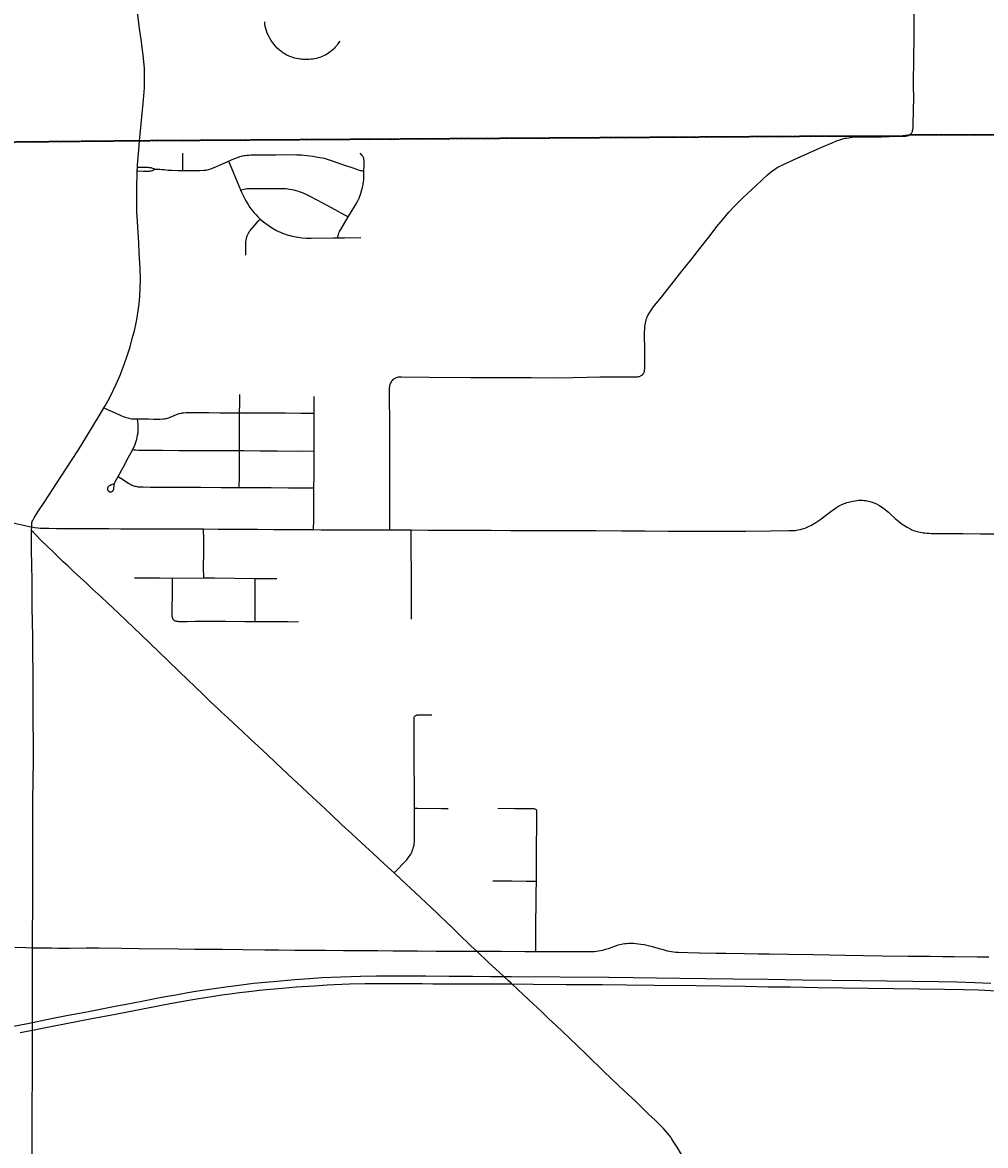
# Model space of a CAD drawing. Header units: feet. Extents: x 2113747 to 2516209, y 960708 to 1356798.
# Tile 37 of 92: x 2302517 to 2312483, y 1133823 to 1145448. Entities that reach past the tile are written whole.
import ezdxf

# ---------------------------------------------------------------- set-up
doc = ezdxf.new("R2010")
doc.units = ezdxf.units.FT
doc.header["$LTSCALE"] = 20
doc.header["$MEASUREMENT"] = 0
doc.linetypes.add('OhDOT_USTN3', pattern=[0.22, 0.165, -0.055])
for name, color, linetype in [('GM_X_County_Road', 3, 'Continuous'), ('GM_X_Interstate_Location', 251, 'Continuous'), ('GM_X_Interstate_Route', 1, 'Continuous'), ('GM_X_Township', 251, 'OhDOT_USTN3'), ('GM_X_Township_Road', 4, 'Continuous'), ('GM_X_Township_Subdivision', 4, 'Continuous')]:
    doc.layers.add(name, color=color, linetype=linetype)
doc.styles.add('Styledgn030', font='dgn030.shx')

msp = doc.modelspace()

# ---------------------------------------------------------------- linework, layer by layer
at = {"layer": 'GM_X_County_Road', "flags": 128}
for points in [[(2303707, 1143949), (2303708, 1143976), (2303721, 1144131), (2303729, 1144224), (2303745, 1144398), (2303768, 1144648), (2303779, 1144771), (2303781, 1144859), (2303781, 1144893), (2303780, 1144928), (2303779, 1144972), (2303775, 1145009), (2303765, 1145110), (2303745, 1145273), (2303729, 1145387), (2303714, 1145501), (2303690, 1145663), (2303670, 1145806)], [(2303359, 1141458), (2303372, 1141481), (2303418, 1141560), (2303457, 1141637), (2303488, 1141703), (2303528, 1141796), (2303569, 1141907), (2303602, 1141999), (2303630, 1142090), (2303657, 1142189), (2303675, 1142255), (2303694, 1142338), (2303705, 1142394), (2303716, 1142462), (2303725, 1142536), (2303731, 1142612), (2303735, 1142695), (2303737, 1142793), (2303735, 1142898), (2303726, 1143066), (2303720, 1143163), (2303706, 1143389), (2303702, 1143489), (2303700, 1143601), (2303700, 1143752), (2303703, 1143882), (2303704, 1143911)], [(2303704, 1143911), (2303707, 1143949)], [(2302613, 1140227), (2302613, 1140252), (2302615, 1140264), (2302619, 1140281), (2302625, 1140294), (2302639, 1140321), (2302677, 1140382), (2302747, 1140489), (2302870, 1140675), (2303026, 1140915), (2303096, 1141026), (2303183, 1141165), (2303322, 1141395), (2303359, 1141458)], [(2306540, 1140195), (2306712, 1140194), (2306836, 1140193), (2306951, 1140192), (2307151, 1140192), (2307256, 1140192), (2307367, 1140192), (2307567, 1140191), (2307737, 1140189), (2307882, 1140189), (2308095, 1140188), (2308285, 1140190), (2308446, 1140188), (2308721, 1140186), (2308958, 1140185), (2309203, 1140184), (2309370, 1140183), (2309623, 1140183), (2309793, 1140183), (2310003, 1140184), (2310259, 1140185), (2310448, 1140188), (2310493, 1140190), (2310512, 1140191), (2310526, 1140193), (2310542, 1140195), (2310568, 1140201), (2310585, 1140205), (2310602, 1140210), (2310617, 1140215), (2310630, 1140220), (2310645, 1140227), (2310658, 1140233), (2310675, 1140242), (2310693, 1140252), (2310727, 1140273), (2310768, 1140301), (2310881, 1140385), (2310932, 1140421), (2310962, 1140440), (2310991, 1140455), (2311005, 1140462), (2311020, 1140468), (2311035, 1140474), (2311048, 1140479), (2311064, 1140483), (2311080, 1140487), (2311096, 1140491), (2311114, 1140494), (2311133, 1140497), (2311153, 1140500), (2311169, 1140502), (2311185, 1140502), (2311200, 1140503), (2311214, 1140502), (2311228, 1140501), (2311243, 1140499), (2311257, 1140496), (2311272, 1140493), (2311300, 1140485), (2311327, 1140475), (2311354, 1140464), (2311380, 1140450), (2311416, 1140428), (2311445, 1140407), (2311465, 1140391), (2311480, 1140378), (2311504, 1140356), (2311547, 1140315), (2311581, 1140285), (2311610, 1140262), (2311637, 1140243), (2311671, 1140223), (2311709, 1140203), (2311722, 1140197), (2311737, 1140191), (2311762, 1140182), (2311776, 1140178), (2311790, 1140174), (2311806, 1140171), (2311823, 1140168), (2311839, 1140165), (2311856, 1140164), (2311875, 1140162), (2311895, 1140161), (2311923, 1140160), (2311954, 1140159), (2312049, 1140158), (2312253, 1140157), (2312430, 1140155), (2312649, 1140154)], [(2302402, 1140272), (2302527, 1140243), (2302585, 1140231), (2302613, 1140227)], [(2302621, 1135871), (2302622, 1136036), (2302623, 1136275), (2302625, 1136472), (2302625, 1136650), (2302626, 1136901), (2302626, 1137012), (2302626, 1137103), (2302625, 1137252), (2302626, 1137399), (2302628, 1137603), (2302631, 1137812), (2302631, 1137940), (2302630, 1138057), (2302629, 1138150), (2302629, 1138266), (2302628, 1138368), (2302629, 1138532), (2302629, 1138669), (2302626, 1138967), (2302623, 1139111), (2302621, 1139221), (2302618, 1139416), (2302617, 1139513), (2302616, 1139671), (2302613, 1139831), (2302611, 1139986), (2302610, 1140103), (2302612, 1140187)], [(2302612, 1140187), (2302613, 1140227)], [(2302613, 1140227), (2302646, 1140221), (2302676, 1140218), (2302701, 1140215), (2302728, 1140214), (2302790, 1140212), (2302869, 1140210), (2302921, 1140209), (2303025, 1140209), (2303155, 1140209), (2303277, 1140209), (2303411, 1140209), (2303535, 1140208), (2303729, 1140208), (2303850, 1140207), (2303952, 1140206), (2304195, 1140206), (2304392, 1140205)], [(2304392, 1140205), (2304542, 1140204), (2304693, 1140204), (2304949, 1140202), (2305120, 1140201), (2305264, 1140200), (2305431, 1140200), (2305530, 1140199)], [(2305530, 1140199), (2305608, 1140198), (2305778, 1140197), (2305858, 1140196), (2305988, 1140195), (2306104, 1140195), (2306230, 1140196), (2306320, 1140195)], [(2306320, 1140195), (2306407, 1140195), (2306540, 1140195)], [(2302621, 1135739), (2302621, 1135871)], [(2302620, 1134472), (2302621, 1134782), (2302621, 1134974), (2302621, 1135018), (2302622, 1135098), (2302622, 1135226), (2302622, 1135605), (2302621, 1135739)], [(2302613, 1133021), (2302613, 1133116), (2302615, 1133311), (2302617, 1133421), (2302617, 1133595), (2302617, 1133765), (2302616, 1133942), (2302616, 1134093), (2302619, 1134292), (2302620, 1134472)]]:
    msp.add_lwpolyline(points, dxfattribs=at)
at = {"layer": 'GM_X_Interstate_Route', "flags": 128}
for points in [[(2302239, 1135023), (2302551, 1135084), (2302622, 1135098), (2302767, 1135128), (2302990, 1135171), (2303182, 1135208), (2303356, 1135243), (2303476, 1135265), (2303647, 1135297), (2303786, 1135325), (2303903, 1135347), (2303998, 1135365), (2304103, 1135384), (2304227, 1135406), (2304331, 1135423), (2304478, 1135445), (2304622, 1135465), (2304755, 1135484), (2304909, 1135502), (2305112, 1135522), (2305335, 1135541), (2305487, 1135553), (2305616, 1135561), (2305810, 1135570), (2306015, 1135576), (2306181, 1135579), (2306325, 1135579), (2306461, 1135580), (2306691, 1135578), (2306932, 1135577), (2307173, 1135575), (2307360, 1135573), (2307499, 1135572), (2307574, 1135571), (2308585, 1135565), (2308837, 1135562), (2309320, 1135555), (2309586, 1135552), (2309871, 1135548), (2310229, 1135544), (2310590, 1135539), (2311194, 1135531), (2311732, 1135524), (2311996, 1135520), (2312185, 1135516), (2312372, 1135511), (2312538, 1135503)], [(2302492, 1134993), (2302621, 1135018), (2302829, 1135059), (2303235, 1135138), (2303480, 1135184), (2303779, 1135242), (2304046, 1135294), (2304238, 1135327), (2304342, 1135344), (2304477, 1135366), (2304579, 1135382), (2304666, 1135394), (2304764, 1135407), (2304859, 1135418), (2304969, 1135430), (2305081, 1135441), (2305205, 1135453), (2305349, 1135464), (2305538, 1135477), (2305670, 1135485), (2305742, 1135489), (2305900, 1135495), (2306060, 1135499), (2306185, 1135501), (2306300, 1135501), (2306520, 1135500), (2306655, 1135499), (2306763, 1135498), (2306881, 1135497), (2306953, 1135497), (2307088, 1135497), (2307196, 1135497), (2307347, 1135496), (2307409, 1135496)], [(2307409, 1135496), (2307511, 1135496), (2307581, 1135495), (2307803, 1135493), (2308144, 1135491), (2308521, 1135489), (2308768, 1135488), (2309054, 1135483), (2309490, 1135478), (2309996, 1135471), (2310235, 1135467), (2310465, 1135465), (2310747, 1135460), (2312060, 1135443), (2312257, 1135439), (2312411, 1135433), (2312602, 1135424), (2312756, 1135414), (2312929, 1135400), (2313112, 1135383), (2313259, 1135368), (2313455, 1135344), (2313598, 1135325), (2313771, 1135299)]]:
    msp.add_lwpolyline(points, dxfattribs=at)
at = {"layer": 'GM_X_Township', "flags": 128}
for points in [[(2298939, 1168800), (2299326, 1168799), (2299914, 1168806), (2309530, 1168867), (2311770, 1168875), (2313731, 1168875), (2318230, 1168931), (2322515, 1168974), (2325525, 1169000), (2325637, 1169002), (2325683, 1169008), (2328233, 1168990), (2328408, 1168989), (2328447, 1160090), (2328460, 1159751), (2328502, 1154821), (2328525, 1151478), (2328569, 1144728), (2328572, 1144328), (2328491, 1144330), (2323108, 1144286), (2321217, 1144269), (2318840, 1144268), (2315176, 1144280), (2311712, 1144286), (2311621, 1144272), (2311059, 1144273), (2303719, 1144224), (2299033, 1144176), (2299032, 1145317), (2299048, 1152561), (2299028, 1155428), (2298994, 1162899), (2298978, 1164715), (2298939, 1168800)], [(2299033, 1144176), (2303719, 1144224), (2311059, 1144273), (2311621, 1144272), (2311712, 1144286), (2315176, 1144280), (2318840, 1144268), (2321217, 1144269), (2323108, 1144286), (2328491, 1144330), (2328572, 1144328), (2328612, 1142470), (2328630, 1142401), (2328635, 1142304), (2328651, 1136742), (2328653, 1134141), (2328657, 1131227), (2328663, 1124950), (2328670, 1119253), (2328670, 1118495), (2325058, 1118507), (2321212, 1118516), (2314610, 1118563), (2311596, 1118575), (2308267, 1118589), (2305447, 1118586), (2305355, 1118577), (2305256, 1118586), (2302815, 1118637), (2300974, 1118651), (2299393, 1118653), (2299080, 1118654), (2299075, 1121792), (2299063, 1131449), (2299059, 1134619), (2299058, 1135376), (2299058, 1135395), (2299044, 1139886), (2299046, 1140060), (2299048, 1140210), (2299048, 1140750), (2299048, 1140868), (2299034, 1144014), (2299033, 1144176)]]:
    msp.add_lwpolyline(points, dxfattribs=at)
at = {"layer": 'GM_X_Township_Road', "flags": 128}
for points in [[(2311660, 1144273), (2311685, 1144280), (2311699, 1144287), (2311710, 1144295), (2311717, 1144302), (2311720, 1144308), (2311723, 1144313), (2311726, 1144321), (2311728, 1144329), (2311731, 1144342), (2311733, 1144356), (2311736, 1144412), (2311737, 1144524), (2311740, 1144684), (2311739, 1144776), (2311739, 1144901), (2311741, 1144989), (2311742, 1145062), (2311742, 1145134), (2311744, 1145239), (2311744, 1145488), (2311741, 1145629), (2311737, 1145722), (2311736, 1145743)], [(2306320, 1140195), (2306320, 1140217), (2306320, 1140334), (2306320, 1140471), (2306318, 1140675), (2306318, 1140799), (2306317, 1141039), (2306318, 1141144), (2306318, 1141344), (2306314, 1141531), (2306314, 1141579), (2306314, 1141635), (2306315, 1141654), (2306316, 1141668), (2306317, 1141677), (2306320, 1141688), (2306323, 1141701), (2306327, 1141710), (2306331, 1141720), (2306337, 1141731), (2306341, 1141737), (2306346, 1141743), (2306352, 1141751), (2306359, 1141757), (2306365, 1141762), (2306374, 1141768), (2306385, 1141773), (2306397, 1141777), (2306408, 1141779), (2306424, 1141780), (2306438, 1141780), (2306730, 1141778), (2307152, 1141774), (2307562, 1141773), (2307781, 1141772), (2307998, 1141771), (2308214, 1141774), (2308361, 1141776), (2308492, 1141779), (2308584, 1141780), (2308680, 1141780), (2308778, 1141780), (2308853, 1141780), (2308867, 1141780), (2308883, 1141781), (2308892, 1141782), (2308900, 1141784), (2308908, 1141787), (2308913, 1141790), (2308920, 1141793), (2308926, 1141797), (2308932, 1141801), (2308936, 1141805), (2308942, 1141813), (2308947, 1141820), (2308951, 1141828), (2308954, 1141838), (2308955, 1141850), (2308956, 1141862), (2308957, 1141879), (2308958, 1141901), (2308957, 1141990), (2308956, 1142086), (2308955, 1142187), (2308955, 1142223), (2308955, 1142239), (2308956, 1142282), (2308958, 1142301), (2308960, 1142317), (2308963, 1142336), (2308967, 1142352), (2308971, 1142370), (2308976, 1142383), (2308982, 1142399), (2308990, 1142415), (2309006, 1142443), (2309023, 1142470), (2309045, 1142500), (2309125, 1142600), (2309229, 1142732), (2309341, 1142873), (2309443, 1143001), (2309528, 1143108), (2309632, 1143244), (2309704, 1143335), (2309766, 1143410), (2309826, 1143483), (2309881, 1143544), (2309915, 1143579), (2309975, 1143635), (2310111, 1143759), (2310228, 1143870), (2310267, 1143904), (2310282, 1143916), (2310298, 1143928), (2310315, 1143939), (2310334, 1143949), (2310407, 1143986), (2310535, 1144044), (2310796, 1144161), (2310896, 1144203), (2310928, 1144216), (2310951, 1144226), (2310974, 1144234), (2310995, 1144241), (2311017, 1144247), (2311030, 1144249)], [(2311030, 1144249), (2311042, 1144252), (2311066, 1144255), (2311081, 1144258), (2311101, 1144260), (2311245, 1144263), (2311327, 1144265), (2311405, 1144266), (2311488, 1144267), (2311573, 1144270), (2311576, 1144270), (2311631, 1144271), (2311645, 1144271), (2311660, 1144273)], [(2306362, 1136646), (2306297, 1136706), (2306206, 1136791), (2306143, 1136848), (2306068, 1136918), (2306027, 1136955), (2305921, 1137054), (2305823, 1137144), (2305706, 1137256), (2305600, 1137353), (2305518, 1137429), (2305408, 1137533), (2305315, 1137620), (2305201, 1137727), (2305061, 1137859), (2304999, 1137918), (2304877, 1138031), (2304790, 1138112), (2304709, 1138188), (2304638, 1138253), (2304578, 1138308), (2304539, 1138346), (2304467, 1138414), (2304382, 1138496), (2304307, 1138567), (2304221, 1138652), (2304143, 1138727), (2304017, 1138847), (2303934, 1138926), (2303831, 1139027), (2303662, 1139188), (2303598, 1139250), (2303507, 1139337), (2303454, 1139387), (2303401, 1139437), (2303331, 1139502), (2303240, 1139586), (2303179, 1139643), (2303114, 1139703), (2303046, 1139766), (2302986, 1139822), (2302938, 1139866), (2302840, 1139962), (2302776, 1140024), (2302708, 1140090), (2302651, 1140148), (2302630, 1140168), (2302612, 1140187)], [(2306934, 1136108), (2306807, 1136229), (2306580, 1136442), (2306438, 1136574), (2306362, 1136646)], [(2307219, 1135834), (2307162, 1135888), (2307025, 1136019), (2306938, 1136104), (2306934, 1136108)], [(2302439, 1135877), (2302551, 1135873), (2302621, 1135871)], [(2302621, 1135871), (2302656, 1135869), (2302735, 1135869), (2302819, 1135868), (2302889, 1135867), (2303003, 1135867), (2303177, 1135868), (2303308, 1135868), (2303542, 1135867), (2303724, 1135863), (2304127, 1135858), (2304301, 1135855), (2304466, 1135855), (2304587, 1135855), (2304799, 1135852), (2305026, 1135849), (2305168, 1135848), (2305337, 1135846), (2305457, 1135845), (2305652, 1135844), (2305839, 1135843), (2305910, 1135842), (2306051, 1135842), (2306194, 1135841), (2306350, 1135840), (2306606, 1135838), (2306799, 1135836), (2306927, 1135835), (2307101, 1135834), (2307219, 1135834)], [(2307219, 1135834), (2307267, 1135834), (2307309, 1135834), (2307473, 1135834), (2307716, 1135832), (2307829, 1135833)], [(2307546, 1135527), (2307499, 1135572), (2307451, 1135616), (2307341, 1135719), (2307219, 1135834)], [(2307829, 1135833), (2307926, 1135833), (2308068, 1135832), (2308169, 1135832), (2308373, 1135831), (2308403, 1135831), (2308435, 1135833), (2308457, 1135835), (2308478, 1135838), (2308500, 1135841), (2308524, 1135846), (2308552, 1135855), (2308580, 1135864), (2308664, 1135893), (2308683, 1135899), (2308698, 1135903), (2308730, 1135910), (2308749, 1135913), (2308768, 1135914), (2308788, 1135916), (2308811, 1135916), (2308840, 1135916), (2308866, 1135914), (2308891, 1135912), (2308915, 1135909), (2308950, 1135904), (2308992, 1135895), (2309036, 1135884), (2309045, 1135881)], [(2309045, 1135881), (2309105, 1135864), (2309149, 1135851), (2309188, 1135840), (2309213, 1135834), (2309232, 1135830), (2309253, 1135827), (2309280, 1135825), (2309302, 1135823), (2309404, 1135821), (2309519, 1135819)], [(2309519, 1135819), (2309525, 1135819), (2309696, 1135815), (2309797, 1135814), (2309988, 1135811), (2310132, 1135808), (2310247, 1135807), (2310443, 1135803), (2310703, 1135799), (2310873, 1135797), (2311029, 1135794), (2311221, 1135791), (2311412, 1135788), (2311682, 1135784), (2311911, 1135782), (2312037, 1135781), (2312158, 1135779), (2312395, 1135777), (2312518, 1135775)], [(2307962, 1135137), (2307890, 1135206), (2307802, 1135289), (2307701, 1135383), (2307581, 1135495), (2307574, 1135502), (2307546, 1135527)], [(2309234, 1133895), (2309225, 1133909), (2309211, 1133930), (2309196, 1133949), (2309172, 1133975), (2309147, 1134002), (2309063, 1134085), (2308997, 1134149), (2308861, 1134282), (2308783, 1134356), (2308693, 1134438), (2308603, 1134524), (2308541, 1134582), (2308352, 1134767), (2308176, 1134936), (2308040, 1135064), (2307962, 1135137)], [(2309398, 1133631), (2309385, 1133652), (2309337, 1133731), (2309292, 1133805), (2309252, 1133868), (2309234, 1133895)]]:
    msp.add_lwpolyline(points, dxfattribs=at)
at = {"layer": 'GM_X_Township_Subdivision', "flags": 128}
for points in [[(2305802, 1145256), (2305778, 1145223), (2305769, 1145210), (2305759, 1145198), (2305750, 1145188), (2305741, 1145178), (2305732, 1145169), (2305720, 1145159), (2305710, 1145150), (2305700, 1145143), (2305689, 1145135), (2305673, 1145125), (2305656, 1145115), (2305641, 1145107), (2305627, 1145101), (2305610, 1145093), (2305594, 1145087), (2305576, 1145081), (2305559, 1145076), (2305543, 1145073), (2305523, 1145070), (2305504, 1145068), (2305483, 1145066), (2305465, 1145065), (2305449, 1145064), (2305434, 1145064), (2305419, 1145065), (2305404, 1145067), (2305390, 1145068), (2305375, 1145071), (2305354, 1145075), (2305335, 1145080), (2305316, 1145085), (2305298, 1145091), (2305284, 1145096), (2305271, 1145102), (2305259, 1145107), (2305245, 1145114), (2305232, 1145122), (2305219, 1145130), (2305208, 1145138), (2305196, 1145147), (2305182, 1145159), (2305174, 1145165), (2305154, 1145183), (2305136, 1145202), (2305121, 1145219), (2305107, 1145238), (2305090, 1145261), (2305076, 1145285), (2305062, 1145312), (2305051, 1145339), (2305042, 1145363), (2305035, 1145385), (2305030, 1145407), (2305026, 1145432), (2305024, 1145455)], [(2304175, 1143916), (2304176, 1143962), (2304176, 1144096)], [(2304649, 1144011), (2304705, 1144036), (2304754, 1144055), (2304768, 1144060), (2304783, 1144064), (2304795, 1144068), (2304808, 1144070), (2304823, 1144072), (2304839, 1144074), (2304859, 1144076), (2304881, 1144077), (2304947, 1144077), (2305144, 1144079), (2305252, 1144080), (2305358, 1144079), (2305380, 1144078), (2305404, 1144077), (2305463, 1144072), (2305521, 1144064), (2305573, 1144055), (2305638, 1144042), (2305682, 1144030), (2305732, 1144013), (2305838, 1143976), (2305937, 1143942), (2306011, 1143917), (2306022, 1143915), (2306033, 1143914), (2306051, 1143914)], [(2306051, 1143914), (2306053, 1143969), (2306052, 1144007), (2306052, 1144018), (2306051, 1144028), (2306050, 1144036), (2306048, 1144044), (2306045, 1144051), (2306043, 1144056), (2306039, 1144062), (2306036, 1144067), (2306013, 1144095)], [(2304175, 1143916), (2304353, 1143916), (2304395, 1143918), (2304405, 1143919), (2304418, 1143921), (2304430, 1143924), (2304442, 1143927), (2304465, 1143933), (2304492, 1143943), (2304519, 1143954), (2304649, 1144011)], [(2304649, 1144011), (2304662, 1143980), (2304703, 1143882), (2304775, 1143715)], [(2303704, 1143911), (2303716, 1143911), (2303770, 1143910), (2303794, 1143909), (2303817, 1143909), (2303827, 1143910), (2303837, 1143911), (2303845, 1143912), (2303852, 1143914), (2303863, 1143917), (2303869, 1143920), (2303875, 1143923), (2303879, 1143926), (2303883, 1143930)], [(2303707, 1143949), (2303716, 1143949), (2303769, 1143949), (2303792, 1143949), (2303816, 1143949), (2303825, 1143948), (2303835, 1143948), (2303844, 1143946), (2303853, 1143944), (2303864, 1143941), (2303871, 1143938), (2303876, 1143936), (2303880, 1143933), (2303883, 1143930)], [(2303883, 1143930), (2303909, 1143930), (2303937, 1143929), (2303959, 1143927), (2303982, 1143925), (2304024, 1143921), (2304066, 1143918), (2304125, 1143916), (2304175, 1143916)], [(2305888, 1143436), (2305912, 1143475), (2305969, 1143570), (2305987, 1143602), (2306001, 1143631), (2306008, 1143649), (2306015, 1143668), (2306027, 1143705), (2306036, 1143740), (2306043, 1143776), (2306046, 1143797), (2306048, 1143818), (2306051, 1143867), (2306051, 1143914)], [(2304775, 1143715), (2304811, 1143724), (2304826, 1143726), (2304838, 1143728), (2304849, 1143728), (2305174, 1143730), (2305223, 1143729), (2305244, 1143728), (2305263, 1143726), (2305282, 1143724), (2305304, 1143720), (2305324, 1143715), (2305345, 1143710), (2305362, 1143705), (2305379, 1143700), (2305410, 1143688), (2305449, 1143671), (2305490, 1143652), (2305623, 1143580), (2305712, 1143532), (2305888, 1143436)], [(2304775, 1143715), (2304785, 1143693), (2304810, 1143636), (2304829, 1143601), (2304851, 1143564), (2304871, 1143534), (2304884, 1143516), (2304899, 1143497), (2304915, 1143478), (2304931, 1143459), (2304956, 1143433), (2304977, 1143413)], [(2304829, 1143038), (2304828, 1143111), (2304829, 1143164), (2304830, 1143181), (2304833, 1143196), (2304836, 1143213), (2304840, 1143228), (2304844, 1143241), (2304849, 1143252), (2304855, 1143266), (2304862, 1143279), (2304869, 1143290), (2304877, 1143300), (2304920, 1143350), (2304960, 1143394), (2304977, 1143413)], [(2304977, 1143413), (2304980, 1143410), (2305011, 1143385), (2305034, 1143366), (2305058, 1143349), (2305094, 1143326), (2305128, 1143306), (2305147, 1143296), (2305167, 1143286), (2305187, 1143277), (2305209, 1143268), (2305229, 1143261), (2305246, 1143254), (2305266, 1143248), (2305284, 1143243), (2305307, 1143237), (2305329, 1143232), (2305348, 1143228), (2305368, 1143225), (2305389, 1143222), (2305411, 1143219), (2305453, 1143216), (2305503, 1143215), (2305733, 1143218), (2305778, 1143219)], [(2305778, 1143219), (2305783, 1143243), (2305786, 1143253), (2305790, 1143265), (2305794, 1143276), (2305799, 1143285), (2305810, 1143306), (2305888, 1143436)], [(2305778, 1143219), (2305848, 1143220), (2306018, 1143222)], [(2304764, 1141407), (2304765, 1141499), (2304766, 1141597)], [(2305537, 1141403), (2305537, 1141578)], [(2303359, 1141458), (2303375, 1141452), (2303404, 1141439), (2303476, 1141406), (2303535, 1141379), (2303575, 1141364), (2303606, 1141355), (2303619, 1141351), (2303631, 1141349), (2303646, 1141347), (2303661, 1141346), (2303677, 1141345), (2303694, 1141344), (2303708, 1141344)], [(2303924, 1141343), (2303940, 1141343), (2303973, 1141344), (2303984, 1141346), (2303996, 1141348), (2304006, 1141350), (2304018, 1141353), (2304040, 1141360), (2304112, 1141391), (2304137, 1141399), (2304159, 1141405), (2304170, 1141406), (2304182, 1141408), (2304211, 1141410), (2304277, 1141410), (2304349, 1141410), (2304444, 1141410), (2304559, 1141408), (2304764, 1141407)], [(2304764, 1141407), (2304799, 1141407), (2304976, 1141407), (2305117, 1141407), (2305238, 1141406), (2305399, 1141404), (2305537, 1141403)], [(2304764, 1141016), (2304764, 1141054), (2304764, 1141151), (2304764, 1141261), (2304764, 1141343), (2304764, 1141407)], [(2303658, 1141029), (2303679, 1141074), (2303687, 1141094), (2303694, 1141115), (2303700, 1141134), (2303705, 1141157), (2303709, 1141177), (2303713, 1141200), (2303715, 1141220), (2303716, 1141238), (2303716, 1141258), (2303714, 1141284), (2303711, 1141314), (2303708, 1141344)], [(2303708, 1141344), (2303779, 1141344), (2303821, 1141344), (2303874, 1141343), (2303924, 1141343)], [(2305534, 1141013), (2305536, 1141151), (2305536, 1141268), (2305537, 1141403)], [(2303508, 1140748), (2303562, 1140849), (2303611, 1140942), (2303658, 1141029)], [(2303658, 1141029), (2303674, 1141026), (2303689, 1141025), (2303719, 1141022), (2303750, 1141022), (2303814, 1141021), (2303965, 1141020), (2304135, 1141019), (2304312, 1141018), (2304417, 1141017), (2304581, 1141016), (2304735, 1141016), (2304764, 1141016)], [(2304761, 1140635), (2304761, 1140658), (2304762, 1140723), (2304763, 1140800), (2304764, 1140956), (2304764, 1141016)], [(2304764, 1141016), (2304813, 1141016), (2304974, 1141014), (2305154, 1141014), (2305383, 1141012), (2305534, 1141013)], [(2305533, 1140632), (2305534, 1140759), (2305534, 1140893), (2305534, 1141013)], [(2303463, 1140671), (2303430, 1140659), (2303425, 1140657), (2303420, 1140655), (2303415, 1140652), (2303411, 1140649), (2303407, 1140645), (2303403, 1140642), (2303401, 1140638), (2303399, 1140635), (2303398, 1140631), (2303397, 1140628), (2303396, 1140624), (2303396, 1140620), (2303397, 1140616), (2303397, 1140612), (2303399, 1140608), (2303400, 1140605), (2303402, 1140602), (2303405, 1140599), (2303407, 1140596), (2303411, 1140594), (2303414, 1140592), (2303418, 1140590), (2303421, 1140589), (2303425, 1140589), (2303429, 1140588), (2303433, 1140589), (2303437, 1140590), (2303440, 1140591), (2303444, 1140592), (2303447, 1140595), (2303450, 1140597), (2303452, 1140600), (2303455, 1140603), (2303457, 1140606), (2303459, 1140610), (2303461, 1140616), (2303463, 1140621), (2303463, 1140627), (2303465, 1140656), (2303467, 1140664), (2303468, 1140672), (2303469, 1140676), (2303471, 1140681), (2303473, 1140686), (2303476, 1140692), (2303508, 1140748)], [(2303508, 1140748), (2303534, 1140731), (2303613, 1140679), (2303626, 1140671), (2303638, 1140665), (2303648, 1140660), (2303659, 1140656), (2303668, 1140653), (2303677, 1140650), (2303688, 1140647), (2303699, 1140645), (2303711, 1140643), (2303725, 1140642), (2303767, 1140640), (2303839, 1140639), (2303967, 1140639), (2304066, 1140639), (2304214, 1140638), (2304363, 1140637), (2304574, 1140636), (2304761, 1140635)], [(2304761, 1140635), (2304804, 1140635), (2304922, 1140634), (2305090, 1140633), (2305270, 1140632), (2305411, 1140632), (2305533, 1140632)], [(2305530, 1140199), (2305531, 1140296), (2305532, 1140409), (2305532, 1140519), (2305533, 1140632)], [(2304393, 1139698), (2304392, 1139809), (2304393, 1139966), (2304393, 1140094), (2304392, 1140205)], [(2306543, 1139272), (2306543, 1139346), (2306542, 1139504), (2306542, 1139665), (2306542, 1139790), (2306541, 1139954), (2306541, 1140091), (2306540, 1140195)], [(2303676, 1139700), (2303756, 1139699), (2303935, 1139698), (2304065, 1139697)], [(2304065, 1139697), (2304065, 1139612), (2304065, 1139513), (2304064, 1139400), (2304063, 1139321), (2304063, 1139310), (2304064, 1139301), (2304065, 1139294), (2304066, 1139288), (2304068, 1139284), (2304069, 1139279), (2304072, 1139274), (2304074, 1139270), (2304078, 1139267), (2304081, 1139263), (2304085, 1139260), (2304089, 1139258), (2304094, 1139256), (2304099, 1139255), (2304105, 1139253), (2304111, 1139252), (2304120, 1139250), (2304131, 1139249), (2304174, 1139248), (2304220, 1139249), (2304303, 1139250), (2304400, 1139251), (2304620, 1139251), (2304817, 1139248), (2304926, 1139248)], [(2304065, 1139697), (2304393, 1139698)], [(2304393, 1139698), (2304502, 1139698), (2304712, 1139696), (2304925, 1139694)], [(2304926, 1139248), (2304926, 1139412), (2304926, 1139557), (2304925, 1139694)], [(2304925, 1139694), (2305004, 1139693), (2305148, 1139693)], [(2304926, 1139248), (2305011, 1139247), (2305143, 1139247), (2305267, 1139246), (2305372, 1139245)], [(2306573, 1137314), (2306573, 1137349), (2306573, 1137466), (2306573, 1137589), (2306572, 1137711), (2306572, 1137879), (2306571, 1138081), (2306570, 1138193), (2306569, 1138232), (2306569, 1138244), (2306570, 1138251), (2306572, 1138257), (2306574, 1138263), (2306577, 1138267)], [(2306577, 1138267), (2306581, 1138271), (2306586, 1138274), (2306589, 1138276), (2306595, 1138278), (2306601, 1138279), (2306606, 1138280), (2306640, 1138280), (2306728, 1138281), (2306755, 1138281)], [(2306362, 1136646), (2306493, 1136782), (2306509, 1136800), (2306520, 1136815), (2306529, 1136827), (2306536, 1136839), (2306543, 1136854), (2306550, 1136868), (2306555, 1136883), (2306560, 1136898), (2306565, 1136915), (2306569, 1136933), (2306570, 1136947), (2306573, 1136967), (2306573, 1137003), (2306573, 1137314)], [(2306573, 1137314), (2306609, 1137314), (2306853, 1137312), (2306923, 1137312)], [(2307436, 1137314), (2307610, 1137312), (2307737, 1137311), (2307800, 1137311), (2307810, 1137310), (2307819, 1137308), (2307827, 1137304), (2307832, 1137301), (2307836, 1137297)], [(2307835, 1136560), (2307835, 1136675), (2307838, 1136960), (2307839, 1137102), (2307841, 1137239), (2307841, 1137278), (2307841, 1137285), (2307839, 1137290), (2307838, 1137294), (2307836, 1137297)], [(2307384, 1136564), (2307418, 1136564), (2307581, 1136562), (2307728, 1136561), (2307813, 1136560), (2307835, 1136560)], [(2307829, 1135833), (2307829, 1135877), (2307831, 1136120), (2307832, 1136330), (2307834, 1136435), (2307835, 1136560)]]:
    msp.add_lwpolyline(points, dxfattribs=at)

# ---------------------------------------------------------------- texts
at = {"layer": 'GM_X_Interstate_Location', "insert": (2304480, 1135368), "char_height": 1, "attachment_point": 5, "line_spacing_factor": 0.8, "style": 'Styledgn030'}
for s in ['{\\Fdgn000|c0;\\C256;-}', '{\\Fdgn000|c0;\\C256;.}', '{\\Fdgn000|c0;\\C256;,}']:
    msp.add_mtext(s, dxfattribs=at)
at = {"layer": 'GM_X_Interstate_Location', "insert": (2304275, 1135160), "char_height": 1, "attachment_point": 7, "rotation": 0, "line_spacing_factor": 0.8, "style": 'Styledgn030'}
msp.add_mtext('{\\Fdgn000|c0;\\C256;76}', dxfattribs=at)

doc.saveas('drawing.dxf')
